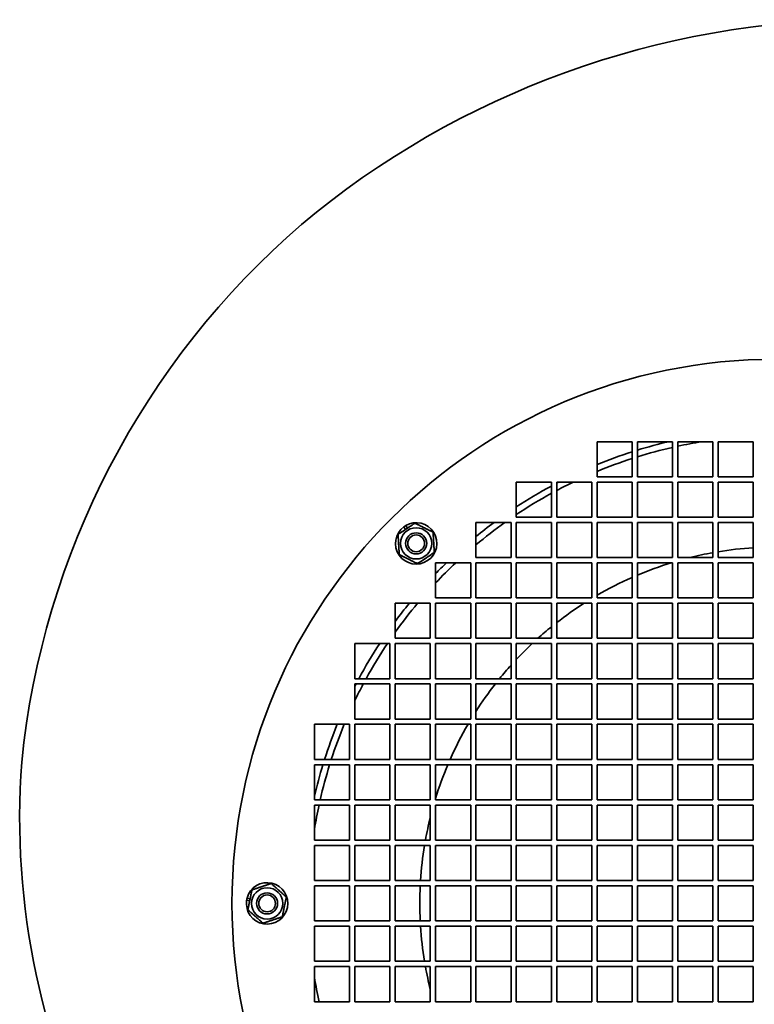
# Model space of a CAD drawing. Header units: millimetres. Extents: x 421 to 839, y 135 to 756.
# Tile 2 of 3: x 421 to 631, y 449 to 730. Entities that reach past the tile are written whole.
import ezdxf

# ---------------------------------------------------------------- set-up
doc = ezdxf.new("R2010")
doc.units = ezdxf.units.MM
doc.header["$LTSCALE"] = 3
doc.layers.add('Krawędzie widoczne(ISO)', color=7, linetype='Continuous', lineweight=35, true_color=0x262659)

msp = doc.modelspace()

# ---------------------------------------------------------------- linework, layer by layer
at = {"layer": 'Krawędzie widoczne(ISO)'}
for p, q in [((585.74, 609.4), (595.74, 609.4)), ((585.74, 599.4), (585.74, 609.4)), ((595.74, 609.4), (595.74, 599.4)), ((597.24, 609.4), (607.24, 609.4)), ((597.24, 599.4), (597.24, 609.4)), ((607.24, 609.4), (607.24, 599.4)), ((608.74, 609.4), (618.74, 609.4)), ((608.74, 599.4), (608.74, 609.4)), ((618.74, 609.4), (618.74, 599.4)), ((620.24, 609.4), (630.24, 609.4)), ((620.24, 599.4), (620.24, 609.4)), ((630.24, 609.4), (630.24, 599.4)), ((562.74, 597.9), (572.74, 597.9)), ((562.74, 587.9), (562.74, 597.9)), ((572.74, 597.9), (572.74, 587.9)), ((574.24, 597.9), (584.24, 597.9)), ((574.24, 587.9), (574.24, 597.9)), ((584.24, 597.9), (584.24, 587.9)), ((595.74, 599.4), (585.74, 599.4)), ((585.74, 597.9), (595.74, 597.9)), ((585.74, 587.9), (585.74, 597.9)), ((595.74, 597.9), (595.74, 587.9)), ((607.24, 599.4), (597.24, 599.4)), ((597.24, 597.9), (607.24, 597.9)), ((597.24, 587.9), (597.24, 597.9)), ((607.24, 597.9), (607.24, 587.9)), ((618.74, 599.4), (608.74, 599.4)), ((608.74, 597.9), (618.74, 597.9)), ((608.74, 587.9), (608.74, 597.9)), ((618.74, 597.9), (618.74, 587.9)), ((630.24, 599.4), (620.24, 599.4)), ((620.24, 597.9), (630.24, 597.9)), ((620.24, 587.9), (620.24, 597.9)), ((630.24, 597.9), (630.24, 587.9)), ((551.24, 586.4), (561.24, 586.4)), ((551.24, 576.4), (551.24, 586.4)), ((561.24, 586.4), (561.24, 576.4)), ((572.74, 587.9), (562.74, 587.9)), ((562.74, 586.4), (572.74, 586.4)), ((562.74, 576.4), (562.74, 586.4)), ((572.74, 586.4), (572.74, 576.4)), ((584.24, 587.9), (574.24, 587.9)), ((574.24, 586.4), (584.24, 586.4)), ((574.24, 576.4), (574.24, 586.4)), ((584.24, 586.4), (584.24, 576.4)), ((595.74, 587.9), (585.74, 587.9)), ((585.74, 586.4), (595.74, 586.4)), ((585.74, 576.4), (585.74, 586.4)), ((595.74, 586.4), (595.74, 576.4)), ((607.24, 587.9), (597.24, 587.9)), ((597.24, 586.4), (607.24, 586.4)), ((597.24, 576.4), (597.24, 586.4)), ((607.24, 586.4), (607.24, 576.4)), ((618.74, 587.9), (608.74, 587.9)), ((608.74, 586.4), (618.74, 586.4)), ((608.74, 576.4), (608.74, 586.4)), ((618.74, 586.4), (618.74, 576.4)), ((630.24, 587.9), (620.24, 587.9)), ((620.24, 586.4), (630.24, 586.4)), ((620.24, 576.4), (620.24, 586.4)), ((630.24, 586.4), (630.24, 576.4)), ((531.19, 584.43), (530.7, 585.17)), ((531.23, 585.53), (531.72, 584.78)), ((539.74, 574.9), (549.74, 574.9)), ((539.74, 564.9), (539.74, 574.9)), ((549.74, 574.9), (549.74, 564.9)), ((561.24, 576.4), (551.24, 576.4)), ((551.24, 574.9), (561.24, 574.9)), ((551.24, 564.9), (551.24, 574.9)), ((561.24, 574.9), (561.24, 564.9)), ((572.74, 576.4), (562.74, 576.4)), ((562.74, 574.9), (572.74, 574.9)), ((562.74, 564.9), (562.74, 574.9)), ((572.74, 574.9), (572.74, 564.9)), ((584.24, 576.4), (574.24, 576.4)), ((574.24, 574.9), (584.24, 574.9)), ((574.24, 564.9), (574.24, 574.9)), ((584.24, 574.9), (584.24, 564.9)), ((595.74, 576.4), (585.74, 576.4)), ((585.74, 574.9), (595.74, 574.9)), ((585.74, 564.9), (585.74, 574.9)), ((595.74, 574.9), (595.74, 564.9)), ((607.24, 576.4), (597.24, 576.4)), ((597.24, 574.9), (607.24, 574.9)), ((597.24, 564.9), (597.24, 574.9)), ((607.24, 574.9), (607.24, 564.9)), ((618.74, 576.4), (608.74, 576.4)), ((608.74, 574.9), (618.74, 574.9)), ((608.74, 564.9), (608.74, 574.9)), ((618.74, 574.9), (618.74, 564.9)), ((630.24, 576.4), (620.24, 576.4)), ((620.24, 574.9), (630.24, 574.9)), ((620.24, 564.9), (620.24, 574.9)), ((630.24, 574.9), (630.24, 564.9)), ((549.74, 564.9), (539.74, 564.9)), ((561.24, 564.9), (551.24, 564.9)), ((572.74, 564.9), (562.74, 564.9)), ((584.24, 564.9), (574.24, 564.9)), ((595.74, 564.9), (585.74, 564.9)), ((607.24, 564.9), (597.24, 564.9)), ((618.74, 564.9), (608.74, 564.9)), ((630.24, 564.9), (620.24, 564.9)), ((528.24, 563.4), (538.24, 563.4)), ((528.24, 553.4), (528.24, 563.4)), ((538.24, 563.4), (538.24, 553.4)), ((539.74, 563.4), (549.74, 563.4)), ((539.74, 553.4), (539.74, 563.4)), ((549.74, 563.4), (549.74, 553.4)), ((551.24, 563.4), (561.24, 563.4)), ((551.24, 553.4), (551.24, 563.4)), ((561.24, 563.4), (561.24, 553.4)), ((562.74, 563.4), (572.74, 563.4)), ((562.74, 553.4), (562.74, 563.4)), ((572.74, 563.4), (572.74, 553.4)), ((574.24, 563.4), (584.24, 563.4)), ((574.24, 553.4), (574.24, 563.4)), ((584.24, 563.4), (584.24, 553.4)), ((585.74, 563.4), (595.74, 563.4)), ((585.74, 553.4), (585.74, 563.4)), ((595.74, 563.4), (595.74, 553.4)), ((597.24, 563.4), (607.24, 563.4)), ((597.24, 553.4), (597.24, 563.4)), ((607.24, 563.4), (607.24, 553.4)), ((608.74, 563.4), (618.74, 563.4)), ((608.74, 553.4), (608.74, 563.4)), ((618.74, 563.4), (618.74, 553.4)), ((620.24, 563.4), (630.24, 563.4)), ((620.24, 553.4), (620.24, 563.4)), ((630.24, 563.4), (630.24, 553.4)), ((538.24, 553.4), (528.24, 553.4)), ((549.74, 553.4), (539.74, 553.4)), ((561.24, 553.4), (551.24, 553.4)), ((572.74, 553.4), (562.74, 553.4)), ((584.24, 553.4), (574.24, 553.4)), ((595.74, 553.4), (585.74, 553.4)), ((607.24, 553.4), (597.24, 553.4)), ((618.74, 553.4), (608.74, 553.4)), ((630.24, 553.4), (620.24, 553.4)), ((516.74, 551.9), (526.74, 551.9)), ((516.74, 541.9), (516.74, 551.9)), ((526.74, 551.9), (526.74, 541.9)), ((528.24, 551.9), (538.24, 551.9)), ((528.24, 541.9), (528.24, 551.9)), ((538.24, 551.9), (538.24, 541.9)), ((539.74, 551.9), (549.74, 551.9)), ((539.74, 541.9), (539.74, 551.9)), ((549.74, 551.9), (549.74, 541.9)), ((551.24, 551.9), (561.24, 551.9)), ((551.24, 541.9), (551.24, 551.9)), ((561.24, 551.9), (561.24, 541.9)), ((562.74, 551.9), (572.74, 551.9)), ((562.74, 541.9), (562.74, 551.9)), ((572.74, 551.9), (572.74, 541.9)), ((574.24, 551.9), (584.24, 551.9)), ((574.24, 541.9), (574.24, 551.9)), ((584.24, 551.9), (584.24, 541.9)), ((585.74, 551.9), (595.74, 551.9)), ((585.74, 541.9), (585.74, 551.9)), ((595.74, 551.9), (595.74, 541.9)), ((597.24, 551.9), (607.24, 551.9)), ((597.24, 541.9), (597.24, 551.9)), ((607.24, 551.9), (607.24, 541.9)), ((608.74, 551.9), (618.74, 551.9)), ((608.74, 541.9), (608.74, 551.9)), ((618.74, 551.9), (618.74, 541.9)), ((620.24, 551.9), (630.24, 551.9)), ((620.24, 541.9), (620.24, 551.9)), ((630.24, 551.9), (630.24, 541.9)), ((526.74, 541.9), (516.74, 541.9)), ((538.24, 541.9), (528.24, 541.9)), ((549.74, 541.9), (539.74, 541.9)), ((561.24, 541.9), (551.24, 541.9)), ((572.74, 541.9), (562.74, 541.9)), ((584.24, 541.9), (574.24, 541.9)), ((595.74, 541.9), (585.74, 541.9)), ((607.24, 541.9), (597.24, 541.9)), ((618.74, 541.9), (608.74, 541.9)), ((630.24, 541.9), (620.24, 541.9)), ((516.74, 540.4), (526.74, 540.4)), ((516.74, 530.4), (516.74, 540.4)), ((526.74, 540.4), (526.74, 530.4)), ((528.24, 540.4), (538.24, 540.4)), ((528.24, 530.4), (528.24, 540.4)), ((538.24, 540.4), (538.24, 530.4)), ((539.74, 540.4), (549.74, 540.4)), ((539.74, 530.4), (539.74, 540.4)), ((549.74, 540.4), (549.74, 530.4)), ((551.24, 540.4), (561.24, 540.4)), ((551.24, 530.4), (551.24, 540.4)), ((561.24, 540.4), (561.24, 530.4)), ((562.74, 540.4), (572.74, 540.4)), ((562.74, 530.4), (562.74, 540.4)), ((572.74, 540.4), (572.74, 530.4)), ((574.24, 540.4), (584.24, 540.4)), ((574.24, 530.4), (574.24, 540.4)), ((584.24, 540.4), (584.24, 530.4)), ((585.74, 540.4), (595.74, 540.4)), ((585.74, 530.4), (585.74, 540.4)), ((595.74, 540.4), (595.74, 530.4)), ((597.24, 540.4), (607.24, 540.4)), ((597.24, 530.4), (597.24, 540.4)), ((607.24, 540.4), (607.24, 530.4)), ((608.74, 540.4), (618.74, 540.4)), ((608.74, 530.4), (608.74, 540.4)), ((618.74, 540.4), (618.74, 530.4)), ((620.24, 540.4), (630.24, 540.4)), ((620.24, 530.4), (620.24, 540.4)), ((630.24, 540.4), (630.24, 530.4)), ((526.74, 530.4), (516.74, 530.4)), ((538.24, 530.4), (528.24, 530.4)), ((549.74, 530.4), (539.74, 530.4)), ((561.24, 530.4), (551.24, 530.4)), ((572.74, 530.4), (562.74, 530.4)), ((584.24, 530.4), (574.24, 530.4)), ((595.74, 530.4), (585.74, 530.4)), ((607.24, 530.4), (597.24, 530.4)), ((618.74, 530.4), (608.74, 530.4)), ((630.24, 530.4), (620.24, 530.4)), ((505.24, 528.9), (515.24, 528.9)), ((505.24, 518.9), (505.24, 528.9)), ((515.24, 528.9), (515.24, 518.9)), ((516.74, 528.9), (526.74, 528.9)), ((516.74, 518.9), (516.74, 528.9)), ((526.74, 528.9), (526.74, 518.9)), ((528.24, 528.9), (538.24, 528.9)), ((528.24, 518.9), (528.24, 528.9)), ((538.24, 528.9), (538.24, 518.9)), ((539.74, 528.9), (549.74, 528.9)), ((539.74, 518.9), (539.74, 528.9)), ((549.74, 528.9), (549.74, 518.9)), ((551.24, 528.9), (561.24, 528.9)), ((551.24, 518.9), (551.24, 528.9)), ((561.24, 528.9), (561.24, 518.9)), ((562.74, 528.9), (572.74, 528.9)), ((562.74, 518.9), (562.74, 528.9)), ((572.74, 528.9), (572.74, 518.9)), ((574.24, 528.9), (584.24, 528.9)), ((574.24, 518.9), (574.24, 528.9)), ((584.24, 528.9), (584.24, 518.9)), ((585.74, 528.9), (595.74, 528.9)), ((585.74, 518.9), (585.74, 528.9)), ((595.74, 528.9), (595.74, 518.9)), ((597.24, 528.9), (607.24, 528.9)), ((597.24, 518.9), (597.24, 528.9)), ((607.24, 528.9), (607.24, 518.9)), ((608.74, 528.9), (618.74, 528.9)), ((608.74, 518.9), (608.74, 528.9)), ((618.74, 528.9), (618.74, 518.9)), ((620.24, 528.9), (630.24, 528.9)), ((620.24, 518.9), (620.24, 528.9)), ((630.24, 528.9), (630.24, 518.9)), ((515.24, 518.9), (505.24, 518.9)), ((526.74, 518.9), (516.74, 518.9)), ((538.24, 518.9), (528.24, 518.9)), ((549.74, 518.9), (539.74, 518.9)), ((561.24, 518.9), (551.24, 518.9)), ((572.74, 518.9), (562.74, 518.9)), ((584.24, 518.9), (574.24, 518.9)), ((595.74, 518.9), (585.74, 518.9)), ((607.24, 518.9), (597.24, 518.9)), ((618.74, 518.9), (608.74, 518.9)), ((630.24, 518.9), (620.24, 518.9)), ((505.24, 517.4), (515.24, 517.4)), ((505.24, 507.4), (505.24, 517.4)), ((515.24, 517.4), (515.24, 507.4)), ((516.74, 517.4), (526.74, 517.4)), ((516.74, 507.4), (516.74, 517.4)), ((526.74, 517.4), (526.74, 507.4)), ((528.24, 517.4), (538.24, 517.4)), ((528.24, 507.4), (528.24, 517.4)), ((538.24, 517.4), (538.24, 507.4)), ((539.74, 517.4), (549.74, 517.4)), ((539.74, 507.4), (539.74, 517.4)), ((549.74, 517.4), (549.74, 507.4)), ((551.24, 517.4), (561.24, 517.4)), ((551.24, 507.4), (551.24, 517.4)), ((561.24, 517.4), (561.24, 507.4)), ((562.74, 517.4), (572.74, 517.4)), ((562.74, 507.4), (562.74, 517.4)), ((572.74, 517.4), (572.74, 507.4)), ((574.24, 517.4), (584.24, 517.4)), ((574.24, 507.4), (574.24, 517.4)), ((584.24, 517.4), (584.24, 507.4)), ((585.74, 517.4), (595.74, 517.4)), ((585.74, 507.4), (585.74, 517.4)), ((595.74, 517.4), (595.74, 507.4)), ((597.24, 517.4), (607.24, 517.4)), ((597.24, 507.4), (597.24, 517.4)), ((607.24, 517.4), (607.24, 507.4)), ((608.74, 517.4), (618.74, 517.4)), ((608.74, 507.4), (608.74, 517.4)), ((618.74, 517.4), (618.74, 507.4)), ((620.24, 517.4), (630.24, 517.4)), ((620.24, 507.4), (620.24, 517.4)), ((630.24, 517.4), (630.24, 507.4)), ((515.24, 507.4), (505.24, 507.4)), ((505.24, 505.9), (515.24, 505.9)), ((505.24, 495.9), (505.24, 505.9)), ((515.24, 505.9), (515.24, 495.9)), ((526.74, 507.4), (516.74, 507.4)), ((516.74, 505.9), (526.74, 505.9)), ((516.74, 495.9), (516.74, 505.9)), ((526.74, 505.9), (526.74, 495.9)), ((538.24, 507.4), (528.24, 507.4)), ((528.24, 505.9), (538.24, 505.9)), ((528.24, 495.9), (528.24, 505.9)), ((538.24, 505.9), (538.24, 495.9)), ((549.74, 507.4), (539.74, 507.4)), ((539.74, 505.9), (549.74, 505.9)), ((539.74, 495.9), (539.74, 505.9)), ((549.74, 505.9), (549.74, 495.9)), ((561.24, 507.4), (551.24, 507.4)), ((551.24, 505.9), (561.24, 505.9)), ((551.24, 495.9), (551.24, 505.9)), ((561.24, 505.9), (561.24, 495.9)), ((572.74, 507.4), (562.74, 507.4)), ((562.74, 505.9), (572.74, 505.9)), ((562.74, 495.9), (562.74, 505.9)), ((572.74, 505.9), (572.74, 495.9)), ((584.24, 507.4), (574.24, 507.4)), ((574.24, 505.9), (584.24, 505.9)), ((574.24, 495.9), (574.24, 505.9)), ((584.24, 505.9), (584.24, 495.9)), ((595.74, 507.4), (585.74, 507.4)), ((585.74, 505.9), (595.74, 505.9)), ((585.74, 495.9), (585.74, 505.9)), ((595.74, 505.9), (595.74, 495.9)), ((607.24, 507.4), (597.24, 507.4)), ((597.24, 505.9), (607.24, 505.9)), ((597.24, 495.9), (597.24, 505.9)), ((607.24, 505.9), (607.24, 495.9)), ((618.74, 507.4), (608.74, 507.4)), ((608.74, 505.9), (618.74, 505.9)), ((608.74, 495.9), (608.74, 505.9)), ((618.74, 505.9), (618.74, 495.9)), ((630.24, 507.4), (620.24, 507.4)), ((620.24, 505.9), (630.24, 505.9)), ((620.24, 495.9), (620.24, 505.9)), ((630.24, 505.9), (630.24, 495.9)), ((515.24, 495.9), (505.24, 495.9)), ((505.24, 494.4), (515.24, 494.4)), ((505.24, 484.4), (505.24, 494.4)), ((515.24, 494.4), (515.24, 484.4)), ((526.74, 495.9), (516.74, 495.9)), ((516.74, 494.4), (526.74, 494.4)), ((516.74, 484.4), (516.74, 494.4)), ((526.74, 494.4), (526.74, 484.4)), ((538.24, 495.9), (528.24, 495.9)), ((528.24, 494.4), (538.24, 494.4)), ((528.24, 484.4), (528.24, 494.4)), ((538.24, 494.4), (538.24, 484.4)), ((549.74, 495.9), (539.74, 495.9)), ((539.74, 494.4), (549.74, 494.4)), ((539.74, 484.4), (539.74, 494.4)), ((549.74, 494.4), (549.74, 484.4)), ((561.24, 495.9), (551.24, 495.9)), ((551.24, 494.4), (561.24, 494.4)), ((551.24, 484.4), (551.24, 494.4)), ((561.24, 494.4), (561.24, 484.4)), ((572.74, 495.9), (562.74, 495.9)), ((562.74, 494.4), (572.74, 494.4)), ((562.74, 484.4), (562.74, 494.4)), ((572.74, 494.4), (572.74, 484.4)), ((584.24, 495.9), (574.24, 495.9)), ((574.24, 494.4), (584.24, 494.4)), ((574.24, 484.4), (574.24, 494.4)), ((584.24, 494.4), (584.24, 484.4)), ((595.74, 495.9), (585.74, 495.9)), ((585.74, 494.4), (595.74, 494.4)), ((585.74, 484.4), (585.74, 494.4)), ((595.74, 494.4), (595.74, 484.4)), ((607.24, 495.9), (597.24, 495.9)), ((597.24, 494.4), (607.24, 494.4)), ((597.24, 484.4), (597.24, 494.4)), ((607.24, 494.4), (607.24, 484.4)), ((618.74, 495.9), (608.74, 495.9)), ((608.74, 494.4), (618.74, 494.4)), ((608.74, 484.4), (608.74, 494.4)), ((618.74, 494.4), (618.74, 484.4)), ((630.24, 495.9), (620.24, 495.9)), ((620.24, 494.4), (630.24, 494.4)), ((620.24, 484.4), (620.24, 494.4)), ((630.24, 494.4), (630.24, 484.4)), ((515.24, 484.4), (505.24, 484.4)), ((505.24, 482.9), (515.24, 482.9)), ((505.24, 472.9), (505.24, 482.9)), ((515.24, 482.9), (515.24, 472.9)), ((526.74, 484.4), (516.74, 484.4)), ((516.74, 482.9), (526.74, 482.9)), ((516.74, 472.9), (516.74, 482.9)), ((526.74, 482.9), (526.74, 472.9)), ((538.24, 484.4), (528.24, 484.4)), ((528.24, 482.9), (538.24, 482.9)), ((528.24, 472.9), (528.24, 482.9)), ((538.24, 482.9), (538.24, 472.9)), ((549.74, 484.4), (539.74, 484.4)), ((539.74, 482.9), (549.74, 482.9)), ((539.74, 472.9), (539.74, 482.9)), ((549.74, 482.9), (549.74, 472.9)), ((561.24, 484.4), (551.24, 484.4)), ((551.24, 482.9), (561.24, 482.9)), ((551.24, 472.9), (551.24, 482.9)), ((561.24, 482.9), (561.24, 472.9)), ((572.74, 484.4), (562.74, 484.4)), ((562.74, 482.9), (572.74, 482.9)), ((562.74, 472.9), (562.74, 482.9)), ((572.74, 482.9), (572.74, 472.9)), ((584.24, 484.4), (574.24, 484.4)), ((574.24, 482.9), (584.24, 482.9)), ((574.24, 472.9), (574.24, 482.9)), ((584.24, 482.9), (584.24, 472.9)), ((595.74, 484.4), (585.74, 484.4)), ((585.74, 482.9), (595.74, 482.9)), ((585.74, 472.9), (585.74, 482.9)), ((595.74, 482.9), (595.74, 472.9)), ((607.24, 484.4), (597.24, 484.4)), ((597.24, 482.9), (607.24, 482.9)), ((597.24, 472.9), (597.24, 482.9)), ((607.24, 482.9), (607.24, 472.9)), ((618.74, 484.4), (608.74, 484.4)), ((608.74, 482.9), (618.74, 482.9)), ((608.74, 472.9), (608.74, 482.9)), ((618.74, 482.9), (618.74, 472.9)), ((630.24, 484.4), (620.24, 484.4)), ((620.24, 482.9), (630.24, 482.9)), ((620.24, 472.9), (620.24, 482.9)), ((630.24, 482.9), (630.24, 472.9)), ((486.78, 478.59), (485.91, 478.77)), ((486.03, 479.4), (486.91, 479.22)), ((515.24, 472.9), (505.24, 472.9)), ((505.24, 471.4), (515.24, 471.4)), ((505.24, 461.4), (505.24, 471.4)), ((515.24, 471.4), (515.24, 461.4)), ((526.74, 472.9), (516.74, 472.9)), ((516.74, 471.4), (526.74, 471.4)), ((516.74, 461.4), (516.74, 471.4)), ((526.74, 471.4), (526.74, 461.4)), ((538.24, 472.9), (528.24, 472.9)), ((528.24, 471.4), (538.24, 471.4)), ((528.24, 461.4), (528.24, 471.4)), ((538.24, 471.4), (538.24, 461.4)), ((549.74, 472.9), (539.74, 472.9)), ((539.74, 471.4), (549.74, 471.4)), ((539.74, 461.4), (539.74, 471.4)), ((549.74, 471.4), (549.74, 461.4)), ((561.24, 472.9), (551.24, 472.9)), ((551.24, 471.4), (561.24, 471.4)), ((551.24, 461.4), (551.24, 471.4)), ((561.24, 471.4), (561.24, 461.4)), ((572.74, 472.9), (562.74, 472.9)), ((562.74, 471.4), (572.74, 471.4)), ((562.74, 461.4), (562.74, 471.4)), ((572.74, 471.4), (572.74, 461.4)), ((584.24, 472.9), (574.24, 472.9)), ((574.24, 471.4), (584.24, 471.4)), ((574.24, 461.4), (574.24, 471.4)), ((584.24, 471.4), (584.24, 461.4)), ((595.74, 472.9), (585.74, 472.9)), ((585.74, 471.4), (595.74, 471.4)), ((585.74, 461.4), (585.74, 471.4)), ((595.74, 471.4), (595.74, 461.4)), ((607.24, 472.9), (597.24, 472.9)), ((597.24, 471.4), (607.24, 471.4)), ((597.24, 461.4), (597.24, 471.4)), ((607.24, 471.4), (607.24, 461.4)), ((618.74, 472.9), (608.74, 472.9)), ((608.74, 471.4), (618.74, 471.4)), ((608.74, 461.4), (608.74, 471.4)), ((618.74, 471.4), (618.74, 461.4)), ((630.24, 472.9), (620.24, 472.9)), ((620.24, 471.4), (630.24, 471.4)), ((620.24, 461.4), (620.24, 471.4)), ((630.24, 471.4), (630.24, 461.4)), ((515.24, 461.4), (505.24, 461.4)), ((526.74, 461.4), (516.74, 461.4)), ((538.24, 461.4), (528.24, 461.4)), ((549.74, 461.4), (539.74, 461.4)), ((561.24, 461.4), (551.24, 461.4)), ((572.74, 461.4), (562.74, 461.4)), ((584.24, 461.4), (574.24, 461.4)), ((595.74, 461.4), (585.74, 461.4)), ((607.24, 461.4), (597.24, 461.4)), ((618.74, 461.4), (608.74, 461.4)), ((630.24, 461.4), (620.24, 461.4)), ((505.24, 459.9), (515.24, 459.9)), ((505.24, 449.9), (505.24, 459.9)), ((515.24, 459.9), (515.24, 449.9)), ((516.74, 459.9), (526.74, 459.9)), ((516.74, 449.9), (516.74, 459.9)), ((526.74, 459.9), (526.74, 449.9)), ((528.24, 459.9), (538.24, 459.9)), ((528.24, 449.9), (528.24, 459.9)), ((538.24, 459.9), (538.24, 449.9)), ((539.74, 459.9), (549.74, 459.9)), ((539.74, 449.9), (539.74, 459.9)), ((549.74, 459.9), (549.74, 449.9)), ((551.24, 459.9), (561.24, 459.9)), ((551.24, 449.9), (551.24, 459.9)), ((561.24, 459.9), (561.24, 449.9)), ((562.74, 459.9), (572.74, 459.9)), ((562.74, 449.9), (562.74, 459.9)), ((572.74, 459.9), (572.74, 449.9)), ((574.24, 459.9), (584.24, 459.9)), ((574.24, 449.9), (574.24, 459.9)), ((584.24, 459.9), (584.24, 449.9)), ((585.74, 459.9), (595.74, 459.9)), ((585.74, 449.9), (585.74, 459.9)), ((595.74, 459.9), (595.74, 449.9)), ((597.24, 459.9), (607.24, 459.9)), ((597.24, 449.9), (597.24, 459.9)), ((607.24, 459.9), (607.24, 449.9)), ((608.74, 459.9), (618.74, 459.9)), ((608.74, 449.9), (608.74, 459.9)), ((618.74, 459.9), (618.74, 449.9)), ((620.24, 459.9), (630.24, 459.9)), ((620.24, 449.9), (620.24, 459.9)), ((630.24, 459.9), (630.24, 449.9)), ((515.24, 449.9), (505.24, 449.9)), ((526.74, 449.9), (516.74, 449.9)), ((538.24, 449.9), (528.24, 449.9)), ((549.74, 449.9), (539.74, 449.9)), ((561.24, 449.9), (551.24, 449.9)), ((572.74, 449.9), (562.74, 449.9)), ((584.24, 449.9), (574.24, 449.9)), ((595.74, 449.9), (585.74, 449.9)), ((607.24, 449.9), (597.24, 449.9)), ((618.74, 449.9), (608.74, 449.9)), ((630.24, 449.9), (620.24, 449.9))]:
    msp.add_line(p, q, dxfattribs=at)
for centre, radius in [((636.74, 477.9), 155), ((534.21, 580.44), 4.45), ((534.21, 580.44), 3), ((534.21, 580.44), 2.39), ((491.74, 477.9), 4.45), ((491.74, 477.9), 3), ((491.74, 477.9), 2.39)]:
    msp.add_circle(centre, radius, dxfattribs=at)
for centre, radius, start, end in [((662.19, 479.11), 250.49, 90, 129.8995), ((653.64, 494.8), 232.99, 130.7621, 174.2511), ((636.74, 477.9), 135, 103.0752, 107.0132), ((636.74, 477.9), 133.18, 99.1169, 102.1363), ((636.74, 477.9), 135, 107.6802, 112.1961), ((636.74, 477.9), 133.18, 102.7972, 107.2526), ((636.74, 477.9), 133.18, 107.9296, 112.5155), ((636.74, 477.9), 133.18, 115.7076, 117.9876), ((636.74, 477.9), 135, 117.266, 117.5785), ((636.74, 477.9), 135, 118.2991, 123.2401), ((636.74, 477.9), 133.18, 118.7209, 123.754), ((534.21, 580.44), 5.9, 126.5866, 120.3684), ((636.74, 477.9), 133.18, 125.4451, 129.9393), ((636.74, 477.9), 135, 126.5148, 129.2965), ((534.21, 580.44), 5.9, 120.3684, 126.5866), ((636.74, 477.9), 101.5, 100.2149, 103.965), ((636.74, 477.9), 101.5, 93.6717, 99.3556), ((636.74, 477.9), 133.18, 133.2539, 136.7461), ((636.74, 477.9), 135, 134.0677, 135.9323), ((636.74, 477.9), 101.5, 107.1249, 112.9024), ((636.74, 477.9), 101.5, 113.8248, 120.1631), ((636.74, 477.9), 133.18, 140.0607, 144.5549), ((636.74, 477.9), 135, 140.7035, 143.4852), ((636.74, 477.9), 101.5, 122.6093, 128.0074), ((636.74, 477.9), 101.5, 129.0901, 131.9402), ((636.74, 477.9), 135, 146.7599, 151.7009), ((636.74, 477.9), 133.18, 146.246, 151.2791), ((636.74, 477.9), 101.5, 133.192, 136.808), ((636.74, 477.9), 101.5, 138.0598, 140.9099), ((636.74, 477.9), 133.18, 152.0124, 154.2924), ((636.74, 477.9), 135, 152.4215, 152.734), ((636.74, 477.9), 101.5, 141.9926, 147.3907), ((636.74, 477.9), 135, 157.8039, 162.3198), ((636.74, 477.9), 133.18, 157.4845, 162.0704), ((636.74, 477.9), 101.5, 149.8369, 156.1752), ((636.74, 502.45), 215.49, 175.825, 208.2021), ((636.74, 477.9), 135, 162.9868, 166.9248), ((636.74, 477.9), 133.18, 162.7474, 167.2028), ((636.74, 477.9), 101.5, 157.0976, 162.8751), ((636.74, 477.9), 133.18, 167.8637, 170.8831), ((636.74, 477.9), 101.5, 166.035, 169.7851), ((636.74, 477.9), 101.5, 170.6444, 176.3283), ((491.74, 477.9), 5.9, 171.5866, 165.3684), ((636.74, 477.9), 101.5, 177.1764, 182.8236), ((491.74, 477.9), 5.9, 165.3684, 171.5866), ((636.74, 477.9), 101.5, 183.6717, 189.3556), ((636.74, 477.9), 101.5, 190.2149, 193.965), ((636.74, 477.9), 133.18, 189.1169, 192.1363)]:
    msp.add_arc(centre, radius, start, end, dxfattribs=at)
for points in [[(529.05, 583.01), (531.45, 584.61), (533.86, 586.2)], [(533.86, 586.2), (536.45, 584.91), (539.03, 583.62)], [(539.03, 583.62), (539.2, 580.74), (539.38, 577.86)], [(529.4, 577.25), (529.22, 580.13), (529.05, 583.01)], [(539.38, 577.86), (536.97, 576.26), (534.56, 574.67)], [(534.56, 574.67), (531.98, 575.96), (529.4, 577.25)], [(487.42, 481.73), (490.16, 482.65), (492.9, 483.56)], [(492.9, 483.56), (495.06, 481.65), (497.22, 479.73)], [(486.27, 476.07), (486.84, 478.9), (487.42, 481.73)], [(497.22, 479.73), (496.64, 476.91), (496.07, 474.08)], [(490.59, 472.25), (488.43, 474.16), (486.27, 476.07)], [(496.07, 474.08), (493.33, 473.16), (490.59, 472.25)]]:
    msp.add_rational_spline(points, [1, 1.15470053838, 1], degree=2, dxfattribs=at)

doc.saveas('drawing.dxf')
